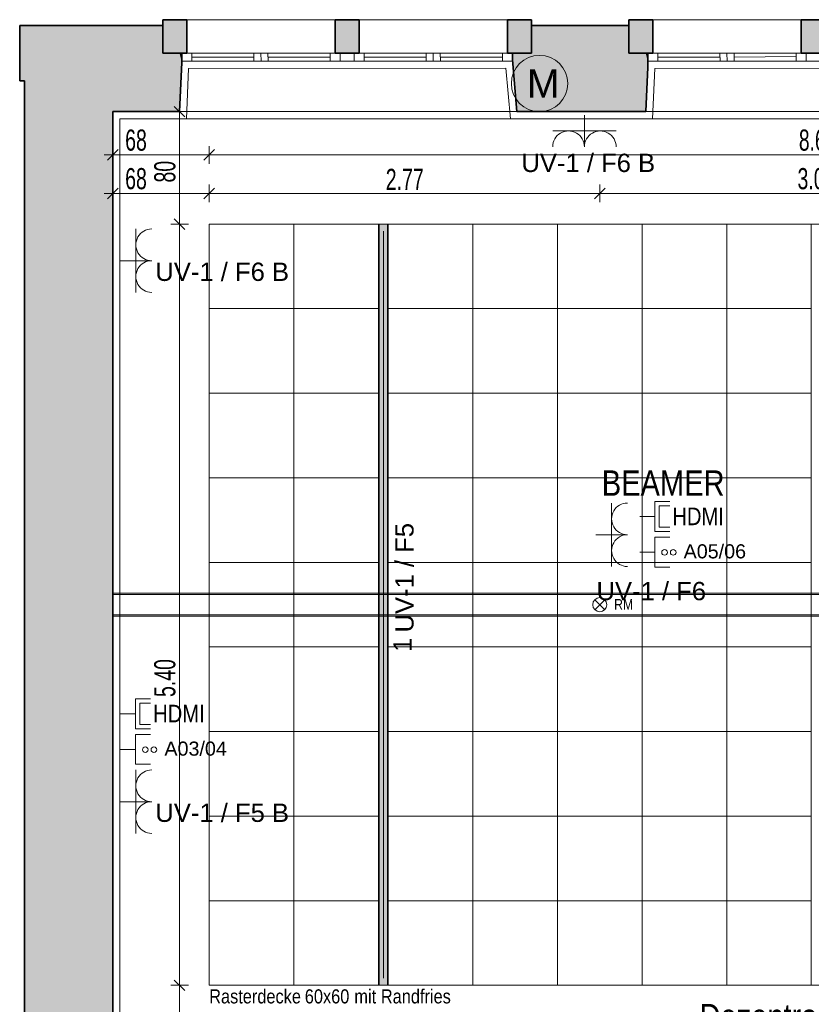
# Model space of a CAD drawing. Extents: x -321 to 526, y -52 to 542.
# Tile 34 of 56: x -168 to -56, y 305 to 445. Entities that reach past the tile are written whole.
import ezdxf
from ezdxf.lldxf.tags import DXFTag

# ---------------------------------------------------------------- set-up
doc = ezdxf.new("R2010")
doc.units = 0
doc.layers.get('0').update_dxf_attribs({"lineweight": 35})
for name, color, linetype, lineweight in [('D-501 Deckenspiegel Beleuchtung_BM_PM_NB', 7, 'Continuous', 25), ('D-501 Deckenspiegel Gebäude', 7, 'Continuous', 25), ('D-501 Deckenspiegel Rasterdecke', 7, 'Continuous', 25), ('D-501 Deckenspiegel Text_Maß', 7, 'Continuous', 25)]:
    doc.layers.add(name, color=color, linetype=linetype, lineweight=lineweight)
for name, color, linetype, lineweight, true_color in [('E_445_Allgemeinbeleuchtung', 7, 'Continuous', 18, 0xf7d209), ('E_449_Niederspannungsinstallationen_Elektro', 1, 'Continuous', 18, 0xff0000), ('E_449_Niederspannungsinstallationen_Motor', 1, 'Continuous', 18, 0xff0000), ('E_449_Niederspannungsinstallationen_Stromkreise', 1, 'Continuous', 25, 0xff0000), ('E_455_Audiovisuelle Medien- und Antennenanlagen', 5, 'Continuous', 18, 0x0000ff), ('E_457_Datenübertragungsnetz_EDV', 6, 'Continuous', 18, 0xff00ff), ('E_457_Datenübertragungsnetz_EDV_Nr.', 6, 'Continuous', 25, 0xff00ff)]:
    doc.layers.add(name, color=color, linetype=linetype, lineweight=lineweight, true_color=true_color)
doc.styles.get("Standard").update_dxf_attribs({"font": 'arial.ttf'})
tags = doc.linetypes.add('ALL_S14', pattern=[0.1, 0.05, -0.05]).pattern_tags.tags
tags[6:7] = [DXFTag(74, 4), DXFTag(75, 0), DXFTag(340, '0'), DXFTag(46, 1.0), DXFTag(50, 0.0), DXFTag(44, 0.0), DXFTag(45, 0.0)]
tags[4:5] = [DXFTag(74, 4), DXFTag(75, 0), DXFTag(340, '0'), DXFTag(46, 1.0), DXFTag(50, 0.0), DXFTag(44, 0.0), DXFTag(45, 0.0)]
tags = doc.linetypes.add('PUNKT2_S9', pattern=[0.025, 0, -0.025]).pattern_tags.tags
tags[6:7] = [DXFTag(74, 4), DXFTag(75, 0), DXFTag(340, '0'), DXFTag(46, 1.0), DXFTag(50, 0.0), DXFTag(44, 0.0), DXFTag(45, 0.0)]
tags[4:5] = [DXFTag(74, 4), DXFTag(75, 0), DXFTag(340, '0'), DXFTag(46, 1.0), DXFTag(50, 0.0), DXFTag(44, 0.0), DXFTag(45, 0.0)]

# ---------------------------------------------------------------- blocks, each defined once
blk = doc.blocks.new('Referenz-A07MYS7IRK', base_point=(-281.01, -47.12))
at = {"layer": 'D-501 Deckenspiegel Beleuchtung_BM_PM_NB', "color": 0, "lineweight": 18}
for p, q in [((-117.56, 415.78), (-117.56, 307.78)), ((-116.16, 415.78), (-116.16, 307.78)), ((-116.16, 415.78), (-116.16, 307.78)), ((-56.16, 415.78), (-56.16, 307.78)), ((-54.76, 307.78), (-56.16, 307.78))]:
    blk.add_line(p, q, dxfattribs=at)
at = {"layer": 'D-501 Deckenspiegel Beleuchtung_BM_PM_NB', "color": 0, "lineweight": 13}
for p, q in [((-86.87, 361.07), (-85.45, 362.49)), ((-86.87, 362.49), (-85.45, 361.07))]:
    blk.add_line(p, q, dxfattribs=at)
blk.add_circle((-86.16, 361.78), 1, dxfattribs=at)
for points in [[(-117.56, 307.78), (-117.56, 415.78), (-116.16, 307.78)], [(-116.16, 307.78), (-117.56, 415.78), (-116.16, 415.78)]]:
    blk.add_solid(points, dxfattribs=at)
at = {"layer": 'D-501 Deckenspiegel Gebäude', "color": 0, "lineweight": 35}
for p, q in [((-148.14, 444.77), (-144.74, 444.77)), ((-148.14, 440.03), (-148.14, 444.77)), ((-144.74, 444.77), (-144.74, 440.03)), ((-123.7, 444.76), (-120.3, 444.76)), ((-123.7, 440.03), (-123.7, 444.76)), ((-120.3, 444.76), (-120.3, 440.03)), ((-99.26, 444.77), (-95.86, 444.77)), ((-99.26, 440.04), (-99.26, 444.77)), ((-95.86, 444.77), (-95.86, 440.04)), ((-82.04, 444.77), (-78.63, 444.77)), ((-82.03, 440.03), (-82.04, 444.77)), ((-78.63, 444.77), (-78.63, 440.03)), ((-57.6, 444.76), (-54.19, 444.76)), ((-57.59, 440.03), (-57.6, 444.76)), ((-168.43, 436.12), (-168.43, 443.94)), ((-168.43, 443.94), (-148.14, 443.94)), ((-148.14, 443.94), (-148.14, 440.03)), ((-82.03, 443.94), (-95.86, 443.94)), ((-95.86, 443.94), (-95.86, 440.04)), ((-82.03, 440.03), (-82.03, 443.94)), ((-144.74, 440.03), (-148.14, 440.03)), ((-148.14, 440.03), (-145.44, 440.03)), ((-145.44, 440.03), (-145.44, 438.69)), ((-120.3, 440.03), (-123.7, 440.03)), ((-95.86, 440.04), (-99.26, 440.04)), ((-95.86, 440.04), (-98.56, 440.04)), ((-98.56, 440.04), (-98.56, 439.1)), ((-79.33, 440.03), (-82.03, 440.03)), ((-78.63, 440.03), (-82.03, 440.03)), ((-79.33, 439.63), (-79.33, 440.03)), ((-54.19, 440.03), (-57.59, 440.03)), ((-145.44, 438.69), (-145.76, 431.77)), ((-98.56, 439.1), (-97.92, 431.73)), ((-79.36, 438.06), (-79.33, 439.63)), ((-79.65, 431.73), (-79.36, 438.06)), ((-167.77, 436.12), (-168.43, 436.12)), ((-167.77, 269.96), (-167.77, 436.12)), ((-145.76, 431.73), (-155.21, 431.73)), ((-155.21, 431.73), (-155.21, 291.84)), ((-145.76, 431.77), (-145.76, 431.73)), ((-97.92, 431.73), (-79.65, 431.73))]:
    blk.add_line(p, q, dxfattribs=at)
at = {"layer": 'D-501 Deckenspiegel Gebäude', "color": 0, "lineweight": 13}
for p, q in [((-144.74, 440.03), (-144.74, 444.77)), ((-144.74, 444.77), (-144.38, 444.77)), ((-144.38, 444.77), (-99.64, 444.77)), ((-99.64, 444.77), (-99.26, 444.77)), ((-78.63, 444.77), (-57.6, 444.76)), ((-145.44, 438.87), (-145.44, 440.03)), ((-145.44, 440.03), (-144.04, 440.03)), ((-145.4, 440.03), (-144.74, 440.03)), ((-144.74, 440.03), (-144.74, 440.03)), ((-144.04, 438.87), (-144.04, 440.03)), ((-144.04, 440.03), (-124.4, 440.03)), ((-144.04, 440.03), (-144.04, 438.87)), ((-135.22, 440.02), (-135.21, 438.86)), ((-134.22, 440.03), (-134.21, 438.87)), ((-133.22, 440.04), (-133.21, 438.88)), ((-124.4, 440.03), (-124.4, 438.87)), ((-124.4, 440.03), (-123, 440.03)), ((-124.4, 438.87), (-124.4, 440.03)), ((-123, 440.03), (-123, 438.87)), ((-123, 440.03), (-121, 440.03)), ((-123, 438.87), (-123, 440.03)), ((-121, 438.87), (-121, 440.03)), ((-121, 440.03), (-119.6, 440.03)), ((-121, 440.03), (-121, 438.87)), ((-119.6, 438.88), (-119.6, 440.04)), ((-119.6, 440.04), (-99.96, 440.04)), ((-119.6, 440.03), (-119.6, 438.87)), ((-110.78, 440.03), (-110.77, 438.87)), ((-109.78, 440.04), (-109.77, 438.88)), ((-108.78, 440.05), (-108.77, 438.89)), ((-99.96, 440.04), (-99.96, 438.88)), ((-99.96, 440.04), (-98.56, 440.04)), ((-99.96, 438.88), (-99.96, 440.04)), ((-98.56, 440.04), (-98.56, 438.88)), ((-79.33, 438.87), (-79.33, 440.03)), ((-79.33, 440.03), (-77.93, 440.03)), ((-77.93, 438.87), (-77.93, 440.03)), ((-77.93, 440.03), (-58.29, 440.03)), ((-77.93, 440.03), (-77.93, 438.87)), ((-69.12, 440.02), (-69.11, 438.86)), ((-68.12, 440.03), (-68.11, 438.87)), ((-67.12, 440.04), (-67.11, 438.88)), ((-58.29, 440.03), (-58.29, 438.87)), ((-58.29, 440.03), (-56.89, 440.03)), ((-58.29, 438.87), (-58.29, 440.03)), ((-56.89, 440.03), (-56.89, 438.87)), ((-56.89, 440.03), (-54.89, 440.03)), ((-56.89, 438.87), (-56.89, 440.03)), ((-144.04, 438.87), (-145.44, 438.87)), ((-135.22, 439.44), (-144.04, 439.45)), ((-124.4, 438.87), (-144.04, 438.87)), ((-133.22, 439.46), (-124.4, 439.45)), ((-123, 438.87), (-124.4, 438.87)), ((-121, 438.87), (-123, 438.87)), ((-119.6, 438.87), (-121, 438.87)), ((-119.6, 439.45), (-110.78, 439.45)), ((-99.96, 438.88), (-119.6, 438.88)), ((-108.78, 439.47), (-99.96, 439.46)), ((-98.56, 438.88), (-99.96, 438.88)), ((-77.93, 438.87), (-79.33, 438.87)), ((-77.93, 439.45), (-69.11, 439.45)), ((-58.29, 438.87), (-77.93, 438.87)), ((-77.23, 438.87), (-58.99, 438.87)), ((-67.11, 439.46), (-58.3, 439.53)), ((-56.89, 438.87), (-58.29, 438.87)), ((-54.89, 438.87), (-56.89, 438.87)), ((-144.48, 437.87), (-144.8, 430.73)), ((-144.48, 437.87), (-99.48, 437.88)), ((-99.48, 437.88), (-98.84, 430.73)), ((-78.7, 430.73), (-78.37, 437.87)), ((-78.37, 437.87), (-33.37, 437.88)), ((-154.21, 430.73), (-144.8, 430.73)), ((-154.21, 292.84), (-154.21, 430.73)), ((-144.8, 430.73), (-98.84, 430.73)), ((-98.84, 430.73), (-77.83, 430.73)), ((-77.83, 430.73), (-32.73, 430.73))]:
    blk.add_line(p, q, dxfattribs=at)
at = {"layer": 'D-501 Deckenspiegel Gebäude', "color": 0, "lineweight": 18}
for p, q in [((-99.26, 444.77), (-99.26, 440.04)), ((-99.26, 440.04), (-98.56, 440.04))]:
    blk.add_line(p, q, dxfattribs=at)
at = {"layer": 'D-501 Deckenspiegel Gebäude', "color": 0, "linetype": 'PUNKT2_S9', "lineweight": 13, "ltscale": 0.13}
for p, q in [((-145.76, 431.73), (-97.91, 431.73)), ((-79.67, 431.77), (-31.82, 431.77))]:
    blk.add_line(p, q, dxfattribs=at)
at = {"layer": 'D-501 Deckenspiegel Gebäude', "color": 0, "linetype": 'ALL_S14', "lineweight": 13, "ltscale": 0.13}
for p, q in [((44.43, 363.43), (-155.21, 363.43)), ((-155.21, 363.23), (48.42, 363.23)), ((-155.21, 360.33), (48.42, 360.33)), ((44.43, 360.13), (-155.21, 360.13))]:
    blk.add_line(p, q, dxfattribs=at)
at = {"layer": 'D-501 Deckenspiegel Gebäude', "color": 0, "lineweight": 35}
for points in [[(-148.13, 440.03), (-148.13, 444.77), (-148.13, 444.77)], [(-148.13, 440.03), (-148.13, 444.77), (-144.73, 440.03)], [(-144.73, 440.03), (-148.13, 444.77), (-144.73, 444.77)], [(-144.73, 440.03), (-144.73, 444.77), (-144.73, 440.03)], [(-123.69, 440.03), (-123.69, 444.76), (-123.69, 444.76)], [(-123.69, 440.03), (-123.69, 444.76), (-120.29, 440.03)], [(-120.29, 440.03), (-123.69, 444.76), (-120.29, 444.76)], [(-120.29, 440.03), (-120.29, 444.76), (-120.29, 440.03)], [(-99.25, 440.04), (-99.25, 444.77), (-99.25, 444.77)], [(-99.25, 440.04), (-99.25, 444.77), (-95.85, 440.04)], [(-95.85, 440.04), (-99.25, 444.77), (-95.85, 444.77)], [(-95.85, 440.04), (-95.85, 444.77), (-95.85, 440.04)]]:
    blk.add_solid(points, dxfattribs=at)
at = {"layer": 'D-501 Deckenspiegel Gebäude', "color": 0, "lineweight": 13}
for points in [[(-82.02, 440.03), (-82.03, 444.77), (-82.02, 444.77)], [(-82.02, 440.03), (-82.02, 444.77), (-78.63, 440.03)], [(-78.63, 440.03), (-82.02, 444.77), (-78.63, 444.77)], [(-78.63, 440.03), (-78.63, 444.77), (-78.62, 440.03)], [(-57.58, 440.03), (-57.59, 444.76), (-57.58, 444.76)], [(-57.58, 440.03), (-57.58, 444.76), (-54.19, 440.03)], [(-54.19, 440.03), (-57.58, 444.76), (-54.19, 444.76)], [(-95.85, 440.04), (-95.85, 443.94), (-95.85, 443.94)], [(-95.85, 431.73), (-95.85, 443.94), (-82.03, 431.73)], [(-82.03, 431.73), (-95.85, 443.94), (-82.03, 443.94)], [(-82.03, 431.73), (-82.03, 443.94), (-82.02, 431.73)], [(-82.02, 431.73), (-82.03, 443.94), (-82.02, 440.03)], [(-98.55, 439.1), (-98.55, 440.04), (-98.55, 440.04)], [(-98.55, 439.1), (-98.55, 440.04), (-97.91, 431.73)], [(-97.91, 431.73), (-98.55, 440.04), (-97.91, 440.04)], [(-97.91, 431.73), (-97.91, 440.04), (-95.85, 431.73)], [(-95.85, 431.73), (-97.91, 440.04), (-95.85, 440.04)], [(-82.02, 431.73), (-82.02, 440.03), (-79.65, 431.73)], [(-79.65, 431.73), (-82.02, 440.03), (-79.65, 440.03)], [(-79.65, 431.73), (-79.65, 440.03), (-79.34, 438.79)], [(-79.34, 438.79), (-79.65, 440.03), (-79.34, 440.03)], [(-79.34, 438.79), (-79.34, 440.03), (-79.32, 439.63)], [(-79.32, 439.63), (-79.34, 440.03), (-79.32, 440.03)]]:
    blk.add_solid(points, dxfattribs=at)
at = {"layer": 'D-501 Deckenspiegel Gebäude', "color": 0, "linetype": 'PUNKT2_S9', "lineweight": 35, "ltscale": 0.35}
for points in [[(-168.43, 436.12), (-168.43, 443.94), (-167.77, 436.12)], [(-167.77, 436.12), (-168.43, 443.94), (-167.77, 443.94)], [(-167.77, 436.12), (-167.77, 443.94), (-163.28, 269.96)], [(-163.28, 269.96), (-167.77, 443.94), (-163.28, 443.94)], [(-163.28, 269.96), (-163.28, 443.94), (-162.79, 267.62)], [(-162.79, 267.62), (-163.28, 443.94), (-162.79, 443.94)], [(-162.79, 267.62), (-162.79, 443.94), (-162.2, 267.6)], [(-162.2, 267.6), (-162.79, 443.94), (-162.2, 443.94)], [(-162.2, 267.6), (-162.2, 443.94), (-155.21, 267.92)], [(-155.21, 431.73), (-162.2, 443.94), (-155.21, 443.94)], [(-155.21, 267.92), (-162.2, 443.94), (-155.21, 286.4)], [(-155.21, 286.4), (-162.2, 443.94), (-155.21, 291.84)], [(-155.21, 291.84), (-162.2, 443.94), (-155.21, 431.73)], [(-155.21, 431.73), (-155.21, 443.94), (-148.14, 431.73)], [(-148.14, 431.73), (-155.21, 443.94), (-148.14, 443.94)], [(-148.14, 431.73), (-148.14, 443.94), (-148.14, 431.73)], [(-148.14, 431.73), (-148.14, 443.94), (-148.14, 440.03)], [(-148.14, 431.73), (-148.14, 440.03), (-148.13, 431.73)], [(-148.13, 431.73), (-148.14, 440.03), (-148.13, 440.03)], [(-148.13, 431.73), (-148.13, 440.03), (-145.76, 431.73)], [(-145.76, 431.73), (-148.13, 440.03), (-145.76, 440.03)], [(-145.76, 431.73), (-145.76, 440.03), (-145.44, 438.69)], [(-145.44, 438.69), (-145.76, 440.03), (-145.44, 440.03)], [(-145.44, 438.69), (-145.44, 440.03), (-145.44, 438.69)], [(-167.77, 269.96), (-167.77, 436.12), (-163.28, 269.96)]]:
    blk.add_solid(points, dxfattribs=at)
at = {"layer": 'D-501 Deckenspiegel Rasterdecke', "color": 0, "lineweight": 18}
for p, q in [((-141.56, 415.78), (-141.56, 307.78)), ((-141.56, 415.78), (-117.56, 415.78)), ((-129.56, 415.78), (-129.56, 307.78)), ((-117.56, 415.78), (-56.16, 415.78)), ((-104.16, 415.78), (-104.16, 307.78)), ((-92.16, 415.78), (-92.16, 307.78)), ((-80.16, 415.78), (-80.16, 307.78)), ((-68.16, 415.78), (-68.16, 307.78)), ((-56.16, 415.78), (5.24, 415.78)), ((-141.56, 403.78), (-117.56, 403.78)), ((-116.16, 403.78), (-56.16, 403.78)), ((-141.56, 391.78), (-117.56, 391.78)), ((-116.16, 391.78), (-56.16, 391.78)), ((-141.56, 379.78), (-117.56, 379.78)), ((-116.16, 379.78), (-56.16, 379.78)), ((-141.56, 367.78), (-117.56, 367.78)), ((-116.16, 367.78), (-56.16, 367.78)), ((-141.56, 355.78), (-117.56, 355.78)), ((-116.16, 355.78), (-56.16, 355.78)), ((-141.56, 343.78), (-117.56, 343.78)), ((-116.16, 343.78), (-56.16, 343.78)), ((-141.56, 331.78), (-117.56, 331.78)), ((-116.16, 331.78), (-56.16, 331.78)), ((-141.56, 319.78), (-117.56, 319.78)), ((-116.16, 319.78), (-56.16, 319.78)), ((-141.56, 307.78), (-117.56, 307.78)), ((-117.56, 307.78), (-56.16, 307.78))]:
    blk.add_line(p, q, dxfattribs=at)
at = {"layer": 'D-501 Deckenspiegel Text_Maß', "color": 0, "lineweight": 13}
for p, q in [((-145.76, 431.73), (-147.01, 431.73)), ((-145.01, 430.98), (-146.51, 432.48)), ((-145.76, 431.73), (-145.76, 432.98)), ((-145.76, 431.73), (-144.51, 431.73)), ((-145.76, 415.78), (-145.76, 431.73)), ((-155.96, 424.84), (-154.46, 426.34)), ((-155.21, 425.59), (-155.21, 426.84)), ((-142.31, 424.84), (-140.81, 426.34)), ((-141.56, 425.59), (-141.56, 426.84)), ((-155.21, 425.59), (-156.46, 425.59)), ((-155.21, 425.59), (-155.21, 424.34)), ((-155.21, 425.59), (-141.56, 425.59)), ((-141.56, 425.59), (-141.56, 424.34)), ((-141.56, 425.59), (30.64, 425.59)), ((-155.96, 419.37), (-154.46, 420.87)), ((-155.21, 420.12), (-155.21, 421.37)), ((-142.31, 419.37), (-140.81, 420.87)), ((-141.56, 420.12), (-141.56, 421.37)), ((-86.91, 419.37), (-85.41, 420.87)), ((-86.16, 420.12), (-86.16, 421.37)), ((-155.21, 420.12), (-156.46, 420.12)), ((-155.21, 420.12), (-155.21, 418.87)), ((-155.21, 420.12), (-141.56, 420.12)), ((-141.56, 420.12), (-141.56, 418.87)), ((-141.56, 420.12), (-86.16, 420.12)), ((-86.16, 420.12), (-86.16, 418.87)), ((-86.16, 420.12), (-24.76, 420.12)), ((-145.01, 415.03), (-146.51, 416.53)), ((-145.76, 415.78), (-147.01, 415.78)), ((-145.76, 415.78), (-144.51, 415.78)), ((-145.76, 307.78), (-145.76, 415.78)), ((-145.76, 307.78), (-147.01, 307.78)), ((-145.01, 307.03), (-146.51, 308.53)), ((-145.76, 307.78), (-144.51, 307.78)), ((-145.76, 296.99), (-145.76, 307.78))]:
    blk.add_line(p, q, dxfattribs=at)
at = {"layer": 'D-501 Deckenspiegel Beleuchtung_BM_PM_NB', "color": 0, "lineweight": 13, "insert": (-84.13, 362.58), "char_height": 1.5, "attachment_point": 1}
blk.add_mtext('{\\W0.83;\\fArial;RM}', dxfattribs=at)
at = {"layer": 'D-501 Deckenspiegel Text_Maß', "color": 0, "lineweight": -2, "char_height": 3, "attachment_point": 1}
for s, insert in [('{\\W0.66;\\fArial;68}', (-153.48, 429.19)), ('{\\W0.65;\\fArial;8.61}', (-57.92, 429.19)), ('{\\W0.66;\\fArial;68}', (-153.48, 423.72)), ('{\\W0.66;\\fArial;2.77}', (-116.52, 423.62)), ('{\\W0.66;\\fArial;3.07}', (-58.12, 423.72))]:
    blk.add_mtext(s, dxfattribs=dict(at, insert=insert))
at = {"layer": 'D-501 Deckenspiegel Text_Maß', "color": 0, "lineweight": -2, "char_height": 3, "attachment_point": 1, "rotation": 90}
for s, insert in [('{\\W0.66;\\fArial;80}', (-149.36, 421.67)), ('{\\W0.66;\\fArial;5.40}', (-149.36, 348.68))]:
    blk.add_mtext(s, dxfattribs=dict(at, insert=insert))
at = {"layer": 'D-501 Deckenspiegel Text_Maß', "color": 0, "lineweight": 18, "char_height": 2, "attachment_point": 1}
for s, insert in [('{\\W0.83;\\fArial;Rasterdecke}', (-141.56, 307.21)), ('{\\W0.83;\\fArial;mit}', (-120.97, 307.21)), ('{\\W0.83;\\fArial;Randfries}', (-117.21, 307.21)), ('{\\W0.83;\\fArial;60x60}', (-128, 307.21))]:
    blk.add_mtext(s, dxfattribs=dict(at, insert=insert))
blk = doc.blocks.new('Blockreferenz-A07MYSBIRK', base_point=(-154.13, 339.13))
at = {"color": 0, "linetype": 'ByBlock', "lineweight": -2, "ltscale": 0.045}
for p, q in [((-152.01, 343.38), (-149.88, 343.38)), ((-152.01, 339.13), (-152.01, 343.38)), ((-154.13, 341.25), (-152.01, 341.25)), ((-152.01, 339.13), (-149.88, 339.13))]:
    blk.add_line(p, q, dxfattribs=at)
at = {"color": 0, "linetype": 'ByBlock', "lineweight": -2, "ltscale": 0.18}
for centre in [(-150.62, 341.21), (-149.4, 341.21)]:
    blk.add_circle(centre, 0.399, dxfattribs=at)
blk = doc.blocks.new('Steckdose_ zweifach m. Schuko.-A07MYSBKRK', base_point=(-154.21, 329.33))
at = {"color": 0, "lineweight": -2}
for p, q in [((-151.96, 338.33), (-151.96, 329.33)), ((-149.71, 333.83), (-154.21, 333.83))]:
    blk.add_line(p, q, dxfattribs=at)
for centre in [(-149.71, 336.08), (-149.71, 331.58)]:
    blk.add_ellipse(centre, major_axis=(0, 2.25), ratio=1, start_param=0, end_param=3.141593, dxfattribs=at)
blk = doc.blocks.new('Blockreferenz-A07MYSBSRK', base_point=(-154.13, 344.17))
at = {"color": 0, "linetype": 'ByBlock', "lineweight": -2, "ltscale": 0.18}
for p, q in [((-152.01, 348.42), (-149.88, 348.42)), ((-152.01, 348.42), (-152.01, 344.17)), ((-151.41, 347.82), (-149.88, 347.82)), ((-151.41, 347.82), (-151.41, 344.77)), ((-154.13, 346.3), (-152.01, 346.3)), ((-152.01, 344.17), (-149.88, 344.17)), ((-151.41, 344.77), (-149.88, 344.77))]:
    blk.add_line(p, q, dxfattribs=at)
blk = doc.blocks.new('MText-A07MYSBURK', base_point=(-149.51, 345.08))
at = {"color": 0, "linetype": 'ByBlock', "lineweight": -2, "ltscale": 0.18, "insert": (-149.51, 347.58), "char_height": 2.5, "attachment_point": 1}
blk.add_mtext('{\\fArial Narrow;HDMI}', dxfattribs=at)
blk = doc.blocks.new('Blockreferenz-A07MYSBWRK', base_point=(-80.49, 367.11))
at = {"color": 0, "linetype": 'ByBlock', "lineweight": -2, "ltscale": 0.045}
for p, q in [((-78.36, 371.36), (-76.24, 371.36)), ((-78.36, 367.11), (-78.36, 371.36)), ((-80.49, 369.23), (-78.36, 369.23)), ((-78.36, 367.11), (-76.24, 367.11))]:
    blk.add_line(p, q, dxfattribs=at)
at = {"color": 0, "linetype": 'ByBlock', "lineweight": -2, "ltscale": 0.18}
for centre in [(-76.97, 369.2), (-75.75, 369.2)]:
    blk.add_circle(centre, 0.399, dxfattribs=at)
blk = doc.blocks.new('Blockreferenz-A07MYSBYRK', base_point=(-80.49, 372.16))
at = {"color": 0, "linetype": 'ByBlock', "lineweight": -2, "ltscale": 0.18}
for p, q in [((-78.36, 376.41), (-76.24, 376.41)), ((-78.36, 376.41), (-78.36, 372.16)), ((-77.76, 375.81), (-76.24, 375.81)), ((-77.76, 375.81), (-77.76, 372.76)), ((-80.49, 374.28), (-78.36, 374.28)), ((-78.36, 372.16), (-76.24, 372.16)), ((-77.76, 372.76), (-76.24, 372.76))]:
    blk.add_line(p, q, dxfattribs=at)
blk = doc.blocks.new('Steckdose_ zweifach m. Schuko.-A07MYSC0RK', base_point=(-86.74, 367.2))
at = {"color": 0, "lineweight": -2}
for p, q in [((-84.49, 376.2), (-84.49, 367.2)), ((-82.24, 371.7), (-86.74, 371.7))]:
    blk.add_line(p, q, dxfattribs=at)
for centre in [(-82.24, 373.95), (-82.24, 369.45)]:
    blk.add_ellipse(centre, major_axis=(0, 2.25), ratio=1, start_param=0, end_param=3.141593, dxfattribs=at)
blk = doc.blocks.new('MText-A07MYSC2RK', base_point=(-75.87, 373.06))
at = {"color": 0, "linetype": 'ByBlock', "lineweight": -2, "ltscale": 0.18, "insert": (-75.87, 375.56), "char_height": 2.5, "attachment_point": 1}
blk.add_mtext('{\\fArial Narrow;HDMI}', dxfattribs=at)
blk = doc.blocks.new('MText-A07MYSC4RK', base_point=(-85.88, 377.23))
at = {"color": 0, "lineweight": -2, "insert": (-85.88, 380.83), "char_height": 3.6, "attachment_point": 1}
blk.add_mtext('{\\fArial Narrow;BEAMER}', dxfattribs=at)
blk = doc.blocks.new('Steckdose_ zweifach m. Schuko.-A07MYSCERK', base_point=(-92.84, 426.74))
at = {"color": 0, "lineweight": -2}
for p, q in [((-88.34, 426.74), (-88.34, 431.24)), ((-83.84, 428.99), (-92.84, 428.99))]:
    blk.add_line(p, q, dxfattribs=at)
for centre in [(-90.59, 426.74), (-86.09, 426.74)]:
    blk.add_ellipse(centre, major_axis=(2.25, 0), ratio=1, start_param=0, end_param=3.141593, dxfattribs=at)
blk = doc.blocks.new('Steckdose_ zweifach m. Schuko.-A07MYSCGRK', base_point=(-154.21, 406.08))
at = {"color": 0, "lineweight": -2}
for p, q in [((-151.96, 415.08), (-151.96, 406.08)), ((-149.71, 410.58), (-154.21, 410.58))]:
    blk.add_line(p, q, dxfattribs=at)
for centre in [(-149.71, 412.83), (-149.71, 408.33)]:
    blk.add_ellipse(centre, major_axis=(0, 2.25), ratio=1, start_param=0, end_param=3.141593, dxfattribs=at)
blk = doc.blocks.new('MText-A07MYSEIRK', base_point=(-72.02, 301.55))
at = {"color": 0, "lineweight": -2, "insert": (-72.02, 305.15), "char_height": 3.6, "attachment_point": 1}
blk.add_mtext('{\\fArial Narrow;Dezentralle Lüftung}', dxfattribs=at)
blk = doc.blocks.new('Bauteilbeschriftung-A07MYSH2RK', base_point=(-150.07, 330.96))
at = {"color": 0, "linetype": 'ByBlock', "lineweight": -2, "ltscale": 0.25, "insert": (-149.2, 333.56), "char_height": 2.6, "attachment_point": 1}
blk.add_mtext('{\\fArial;UV-1 / F5 B}', dxfattribs=at)
blk = doc.blocks.new('Bauteilbeschriftung-A07MYSH4RK', base_point=(-150.07, 407.71))
at = {"color": 0, "linetype": 'ByBlock', "lineweight": -2, "ltscale": 0.25, "insert": (-149.2, 410.31), "char_height": 2.6, "attachment_point": 1}
blk.add_mtext('{\\fArial;UV-1 / F6 B}', dxfattribs=at)
blk = doc.blocks.new('Bauteilbeschriftung-A07MYSH6RK', base_point=(-87.5, 362.41))
at = {"color": 0, "linetype": 'ByBlock', "lineweight": -2, "ltscale": 0.25, "insert": (-86.63, 365.01), "char_height": 2.6, "attachment_point": 1}
blk.add_mtext('{\\fArial;UV-1 / F6}', dxfattribs=at)
blk = doc.blocks.new('Bauteilbeschriftung-A07MYSH8RK', base_point=(-98.14, 423.16))
at = {"color": 0, "linetype": 'ByBlock', "lineweight": -2, "ltscale": 0.25, "insert": (-97.28, 425.76), "char_height": 2.6, "attachment_point": 1}
blk.add_mtext('{\\fArial;UV-1 / F6 B}', dxfattribs=at)
blk = doc.blocks.new('Bauteilbeschriftung-A07MYSLARK', base_point=(-148.57, 340.36))
at = {"color": 0, "linetype": 'ByBlock', "lineweight": -2, "ltscale": 0.25, "insert": (-147.91, 342.36), "char_height": 2, "attachment_point": 1}
blk.add_mtext('{\\fArial;A03/04}', dxfattribs=at)
blk = doc.blocks.new('Bauteilbeschriftung-A07MYSLCRK', base_point=(-74.93, 368.35))
at = {"color": 0, "linetype": 'ByBlock', "lineweight": -2, "ltscale": 0.25, "insert": (-74.27, 370.35), "char_height": 2, "attachment_point": 1}
blk.add_mtext('{\\fArial;A05/06}', dxfattribs=at)
blk = doc.blocks.new('T5 1-flammig 21W-A07MYSMIRK', base_point=(-117.46, 307.78))
at = {"color": 0, "lineweight": -2}
for p, q in [((-117.46, 307.78), (-117.46, 415.78)), ((-116.26, 415.78), (-117.46, 415.78)), ((-116.26, 307.78), (-116.26, 415.78)), ((-117.46, 308.81), (-117.46, 414.76)), ((-116.86, 308.78), (-116.86, 414.78)), ((-116.26, 308.81), (-116.26, 414.76)), ((-116.26, 307.78), (-117.46, 307.78))]:
    blk.add_line(p, q, dxfattribs=at)
blk = doc.blocks.new('Bauteilbeschriftung-A07MYSMKRK', base_point=(-115.17, 356.96))
at = {"color": 0, "linetype": 'ByBlock', "lineweight": -2, "ltscale": 0.25, "insert": (-115.17, 357.83), "char_height": 2.6, "attachment_point": 1, "rotation": 90}
blk.add_mtext('{\\fArial;UV-1 / F5}', dxfattribs=at)
blk = doc.blocks.new('Bauteilbeschriftung-A07MYSMMRK', base_point=(-115.42, 354.22))
at = {"color": 0, "linetype": 'ByBlock', "lineweight": -2, "ltscale": 0.18, "insert": (-115.42, 355.08), "char_height": 2.6, "attachment_point": 1, "rotation": 90}
blk.add_mtext('{\\fArial;1}', dxfattribs=at)
blk = doc.blocks.new('Motor-A07MYSNMRK', base_point=(-98.7, 431.71))
at = {"color": 0, "lineweight": -2}
blk.add_circle((-94.7, 435.71), 4, dxfattribs=at)
at = {"color": 0, "lineweight": -2, "insert": (-96.51, 437.71), "char_height": 4, "attachment_point": 1}
blk.add_mtext('{\\fArial;M}', dxfattribs=at)

msp = doc.modelspace()

# ---------------------------------------------------------------- block references
at = {"color": 251, "lineweight": 25, "ltscale": 0.25, "true_color": 0x585858}
msp.add_blockref('Referenz-A07MYS7IRK', (-281.01, -47.12), dxfattribs=at)
at = {"layer": 'E_445_Allgemeinbeleuchtung', "ltscale": 0.18}
msp.add_blockref('T5 1-flammig 21W-A07MYSMIRK', (-117.46, 307.78), dxfattribs=at)
at = {"layer": 'E_445_Allgemeinbeleuchtung', "color": 5, "ltscale": 0.18, "true_color": 0x0000ff}
msp.add_blockref('Bauteilbeschriftung-A07MYSMMRK', (-115.42, 354.22), dxfattribs=at)
at = {"layer": 'E_449_Niederspannungsinstallationen_Elektro', "linetype": 'Continuous', "ltscale": 0.18}
for name, p in [('Steckdose_ zweifach m. Schuko.-A07MYSCERK', (-92.84, 426.74)), ('Steckdose_ zweifach m. Schuko.-A07MYSCGRK', (-154.21, 406.08)), ('MText-A07MYSC4RK', (-85.88, 377.23)), ('Steckdose_ zweifach m. Schuko.-A07MYSC0RK', (-86.74, 367.2)), ('Steckdose_ zweifach m. Schuko.-A07MYSBKRK', (-154.21, 329.33)), ('MText-A07MYSEIRK', (-72.02, 301.55))]:
    msp.add_blockref(name, p, dxfattribs=at)
at = {"layer": 'E_449_Niederspannungsinstallationen_Motor', "color": 5, "linetype": 'Continuous', "ltscale": 0.18, "true_color": 0x0000ff}
msp.add_blockref('Motor-A07MYSNMRK', (-98.7, 431.71), dxfattribs=at)
at = {"layer": 'E_449_Niederspannungsinstallationen_Stromkreise', "ltscale": 0.25}
for name, p in [('Bauteilbeschriftung-A07MYSH8RK', (-98.14, 423.16)), ('Bauteilbeschriftung-A07MYSH4RK', (-150.07, 407.71)), ('Bauteilbeschriftung-A07MYSMKRK', (-115.17, 356.96)), ('Bauteilbeschriftung-A07MYSH6RK', (-87.5, 362.41)), ('Bauteilbeschriftung-A07MYSH2RK', (-150.07, 330.96))]:
    msp.add_blockref(name, p, dxfattribs=at)
at = {"layer": 'E_455_Audiovisuelle Medien- und Antennenanlagen', "color": 5, "ltscale": 0.18, "true_color": 0x0000ff}
for name, p in [('Blockreferenz-A07MYSBYRK', (-80.49, 372.16)), ('MText-A07MYSC2RK', (-75.87, 373.06)), ('Blockreferenz-A07MYSBSRK', (-154.13, 344.17)), ('MText-A07MYSBURK', (-149.51, 345.08))]:
    msp.add_blockref(name, p, dxfattribs=at)
at = {"layer": 'E_457_Datenübertragungsnetz_EDV', "ltscale": 0.18}
for name, p in [('Blockreferenz-A07MYSBWRK', (-80.49, 367.11)), ('Blockreferenz-A07MYSBIRK', (-154.13, 339.13))]:
    msp.add_blockref(name, p, dxfattribs=at)
at = {"layer": 'E_457_Datenübertragungsnetz_EDV_Nr.', "ltscale": 0.25}
for name, p in [('Bauteilbeschriftung-A07MYSLCRK', (-74.93, 368.35)), ('Bauteilbeschriftung-A07MYSLARK', (-148.57, 340.36))]:
    msp.add_blockref(name, p, dxfattribs=at)

doc.saveas('drawing.dxf')
